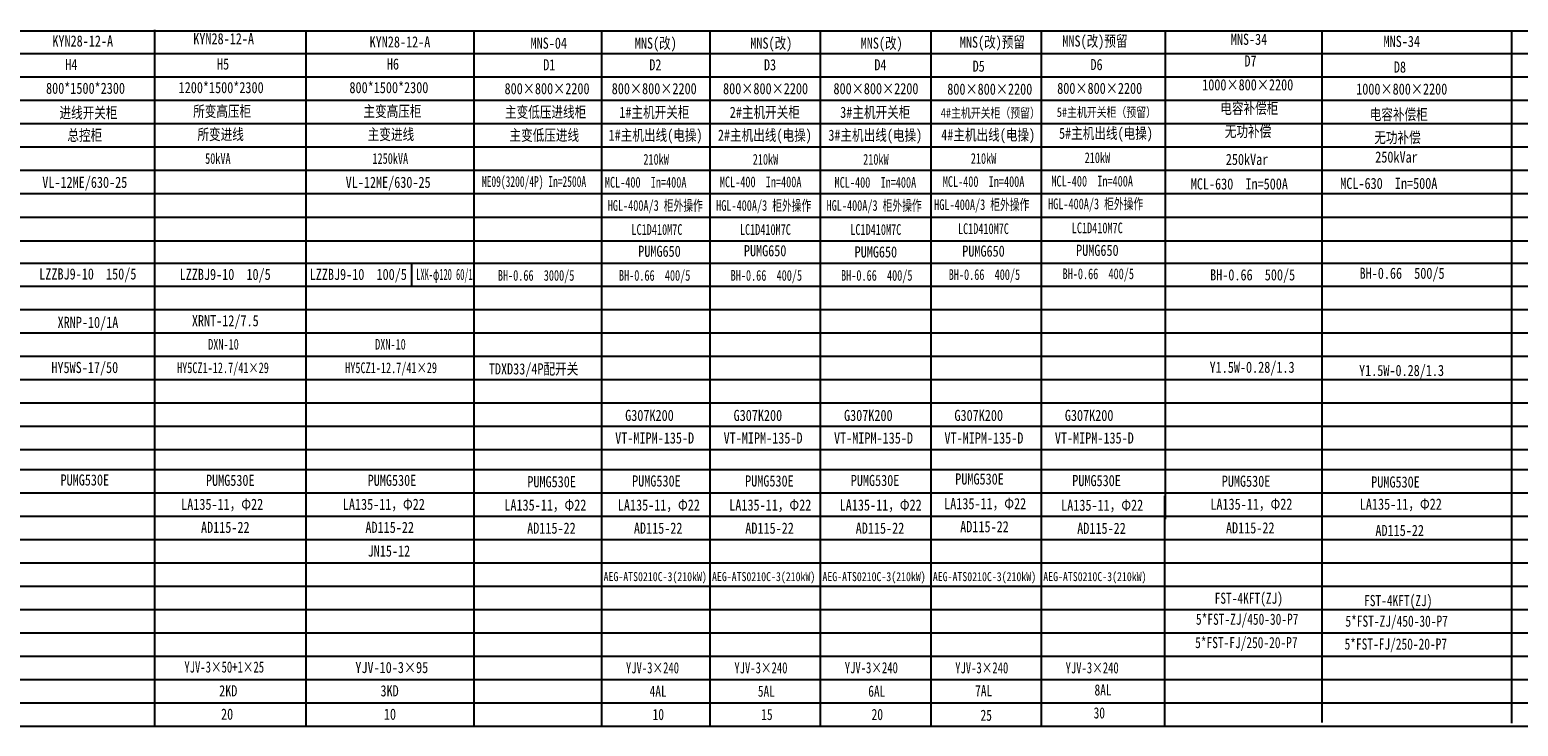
# Model space of a CAD drawing. Header units: millimetres. Extents: x 99955 to 321880, y 78800 to 170196.
# Tile 3 of 26: x 132834 to 151658, y 103030 to 111839. Entities that reach past the tile are written whole.
import ezdxf

# ---------------------------------------------------------------- set-up
doc = ezdxf.new("R2010")
doc.units = ezdxf.units.MM

msp = doc.modelspace()

# ---------------------------------------------------------------- linework, layer by layer
for p, q in [((125160, 111825.8), (143908.8, 111825.8)), ((134410, 111838.9), (134410, 103030)), ((136325.2, 111834.5), (136325.2, 105655.7)), ((136325.2, 111834.5), (136325.2, 105655.7)), ((136325.2, 111834.5), (136325.2, 105655.7)), ((138448.7, 111834.5), (138448.7, 105655.7)), ((138448.7, 111834.5), (138448.7, 105655.7)), ((138448.7, 111834.5), (138448.7, 105655.7)), ((140063.6, 111824.5), (140063.6, 105645.7)), ((141434.9, 111824.5), (141434.9, 105645.7)), ((142831.3, 111824.5), (142831.3, 105645.7)), ((142831.3, 111824.5), (142831.3, 105645.7)), ((143908.8, 111825.8), (162623, 111825.8)), ((144227.6, 111824.5), (144227.6, 105645.7)), ((144227.6, 111824.5), (144227.6, 105645.7)), ((145623.9, 111824.5), (145623.9, 105645.7)), ((147195.1, 111827.6), (147195.1, 105648.7)), ((149176.4, 111824.5), (149176.4, 105694.4)), ((151575.1, 111814.5), (151575.1, 105684.4)), ((125200, 111539.4), (143908.8, 111539.4)), ((143908.8, 111539.4), (162623, 111539.4)), ((149176.4, 111283.1), (149176.4, 105694.4)), ((125180, 111244.3), (143908.8, 111244.3)), ((136325.2, 111244.4), (136325.2, 105655.7)), ((136325.2, 111244.4), (136325.2, 105655.7)), ((136325.2, 111244.4), (136325.2, 105655.7)), ((138448.7, 111244.4), (138448.7, 105655.7)), ((138448.7, 111244.4), (138448.7, 105655.7)), ((138448.7, 111244.4), (138448.7, 105655.7)), ((140063.6, 111234.4), (140063.6, 105645.7)), ((143908.8, 111244.3), (162623, 111244.3)), ((125190, 110949.3), (143908.8, 110949.3)), ((143908.8, 110949.3), (162623, 110949.3)), ((149176.4, 110701.6), (149176.4, 105694.4)), ((125170, 110654.2), (143908.8, 110654.2)), ((128056.6, 110654.2), (143908.8, 110654.2)), ((143908.8, 110654.2), (156762.7, 110654.2)), ((143908.8, 110654.2), (162623, 110654.2)), ((125190, 110359.2), (143908.8, 110359.2)), ((143908.8, 110359.2), (162623, 110359.2)), ((125180, 110064.1), (143908.8, 110064.1)), ((141434.9, 110062.8), (141434.9, 105645.7)), ((142831.3, 110062.8), (142831.3, 105645.7)), ((142831.3, 110062.8), (142831.3, 105645.7)), ((143908.8, 110064.1), (162623, 110064.1)), ((144227.6, 110062.8), (144227.6, 105645.7)), ((144227.6, 110062.8), (144227.6, 105645.7)), ((145623.9, 110062.8), (145623.9, 105645.7)), ((149176.4, 110111.5), (149176.4, 105694.4)), ((125210, 109769.1), (143908.8, 109769.1)), ((128056.6, 109769.1), (143908.8, 109769.1)), ((143908.8, 109769.1), (162623, 109769.1)), ((143908.8, 109769.1), (162623, 109769.1)), ((125160, 109469.7), (143908.8, 109469.7)), ((143908.8, 109469.7), (162623, 109469.7)), ((125180, 109170.4), (143908.8, 109170.4)), ((143908.8, 109170.4), (162623, 109170.4)), ((125180, 108888.2), (143908.8, 108888.2)), ((137660.9, 108896.9), (137660.9, 108606.2)), ((137660.9, 108896.9), (137660.9, 108606.2)), ((137660.9, 108896.9), (137660.9, 108606.2)), ((143908.8, 108888.2), (162623, 108888.2)), ((125180, 108597.5), (143908.8, 108597.5)), ((143908.8, 108597.5), (162623, 108597.5)), ((125180, 108302.4), (143908.8, 108302.4)), ((143908.8, 108302.4), (162623, 108302.4)), ((125180, 108007.4), (143908.8, 108007.4)), ((143908.8, 108007.4), (162623, 108007.4)), ((125180, 107712.3), (143908.8, 107712.3)), ((143908.8, 107712.3), (162623, 107712.3)), ((125180, 107417.3), (143908.8, 107417.3)), ((128056.6, 107417.3), (143908.8, 107417.3)), ((143908.8, 107417.3), (162623, 107417.3)), ((125180, 107122.2), (143908.8, 107122.2)), ((143908.8, 107122.2), (162623, 107122.2)), ((125180, 106827.2), (143908.8, 106827.2)), ((143908.8, 106827.2), (162623, 106827.2)), ((125180, 106532.1), (143908.8, 106532.1)), ((143908.8, 106532.1), (162623, 106532.1)), ((125180, 106276.9), (143908.8, 106276.9)), ((143908.8, 106276.9), (162623, 106276.9)), ((125180, 105981.8), (143908.8, 105981.8)), ((143908.8, 105981.8), (162623, 105981.8)), ((147185.1, 105944.2), (147185.1, 103038.7)), ((147185.1, 105944.2), (147185.1, 104173.9)), ((125180, 105686.7), (143908.8, 105686.7)), ((125180, 105686.7), (143908.8, 105686.7)), ((136325.2, 105695.5), (136325.2, 103630.1)), ((136325.2, 105695.5), (136325.2, 103630.1)), ((136325.2, 105695.5), (136325.2, 103040)), ((136325.2, 105695.5), (136325.2, 103925.2)), ((136325.2, 105695.5), (136325.2, 103925.2)), ((136325.2, 105695.5), (136325.2, 103925.2)), ((138448.7, 105695.5), (138448.7, 103630.1)), ((138448.7, 105695.5), (138448.7, 103630.1)), ((138448.7, 105695.5), (138448.7, 103040)), ((138448.7, 105695.5), (138448.7, 103925.2)), ((138448.7, 105695.5), (138448.7, 103925.2)), ((138448.7, 105695.5), (138448.7, 103925.2)), ((140063.6, 105685.5), (140063.6, 103030)), ((140063.6, 105685.5), (140063.6, 103915.2)), ((141434.9, 105685.5), (141434.9, 103030)), ((141434.9, 105685.5), (141434.9, 103915.2)), ((142831.3, 105685.5), (142831.3, 103030)), ((142831.3, 105685.5), (142831.3, 103915.2)), ((142831.3, 105685.5), (142831.3, 103030)), ((142831.3, 105685.5), (142831.3, 103915.2)), ((143908.8, 105686.7), (156762.7, 105686.7)), ((143908.8, 105686.7), (162623, 105686.7)), ((144227.6, 105685.5), (144227.6, 103030)), ((144227.6, 105685.5), (144227.6, 103915.2)), ((144227.6, 105685.5), (144227.6, 103030)), ((144227.6, 105685.5), (144227.6, 103915.2)), ((145623.9, 105685.5), (145623.9, 103030)), ((145623.9, 105685.5), (145623.9, 103915.2)), ((149176.4, 105734.2), (149176.4, 103668.8)), ((149176.4, 105734.2), (149176.4, 103078.7)), ((149176.4, 105734.2), (149176.4, 103963.9)), ((149176.4, 105734.2), (149176.4, 103963.9)), ((151575.1, 105724.2), (151575.1, 103068.7)), ((151575.1, 105724.2), (151575.1, 103953.9)), ((125180, 105391.7), (143908.8, 105391.7)), ((125180, 105391.7), (143908.8, 105391.7)), ((143908.8, 105391.7), (156762.7, 105391.7)), ((143908.8, 105391.7), (162623, 105391.7)), ((125180, 105096.6), (143908.8, 105096.6)), ((125180, 105096.6), (143908.8, 105096.6)), ((143908.8, 105096.6), (156762.7, 105096.6)), ((143908.8, 105096.6), (162623, 105096.6)), ((125180, 104801.6), (143908.8, 104801.6)), ((125180, 104801.6), (143908.8, 104801.6)), ((143908.8, 104801.6), (156762.7, 104801.6)), ((143908.8, 104801.6), (162623, 104801.6)), ((125180, 104506.5), (143908.8, 104506.5)), ((125180, 104506.5), (143908.8, 104506.5)), ((143908.8, 104506.5), (156762.7, 104506.5)), ((143908.8, 104506.5), (162623, 104506.5)), ((125180, 104211.5), (143908.8, 104211.5)), ((128056.6, 104211.5), (143908.8, 104211.5)), ((143908.8, 104211.5), (156762.7, 104211.5)), ((143908.8, 104211.5), (162623, 104211.5)), ((125180, 103916.5), (143908.8, 103916.5)), ((143908.8, 103916.5), (162623, 103916.5)), ((125180, 103621.4), (143908.8, 103621.4)), ((143908.8, 103621.4), (162623, 103621.4)), ((125190, 103326.3), (143908.8, 103326.3)), ((143908.8, 103326.3), (162623, 103326.3)), ((125170, 103031.3), (143908.8, 103031.3)), ((143908.8, 103031.3), (162623.6, 103030))]:
    msp.add_line(p, q)

# ---------------------------------------------------------------- texts
for s, height, width, p in [('KYN28-12-A', 141.08, 0.8, (133120, 111626.1)), ('KYN28-12-A', 141.08, 0.8, (134902.1, 111654.8)), ('KYN28-12-A', 141.08, 0.8, (137132.1, 111614.8)), ('MNS-04', 141.08, 0.8, (139167.3, 111599.3)), ('MNS(改) ', 141.08, 0.8, (140486.2, 111599.3)), ('MNS(改)', 141.08, 0.8, (141946.5, 111599.3)), ('MNS(改)', 141.08, 0.8, (143342.8, 111599.3)), ('MNS-34', 141.08, 0.8, (148023.2, 111648)), ('MNS-34', 141.08, 0.8, (149954.8, 111621.7)), ('H4', 141.08, 0.8, (133283.2, 111329.8)), ('H5', 141.08, 0.8, (135201.8, 111335.4)), ('H6', 141.08, 0.8, (137350.3, 111335.4)), ('D1', 141.08, 0.8, (139328.1, 111325.4)), ('D2', 141.08, 0.8, (140669, 111325.4)), ('D3', 141.08, 0.8, (142119.1, 111325.4)), ('D4', 141.08, 0.8, (143515.4, 111325.4)), ('D5', 141.08, 0.8, (144758.3, 111308.5)), ('D6', 141.08, 0.8, (146248.3, 111328.5)), ('D7', 141.08, 0.8, (148195.5, 111374.1)), ('D8', 141.08, 0.8, (150085.5, 111296.8)), ('800*1500*2300', 141.077, 0.8, (133040, 111028.5)), ('1200*1500*2300', 141.077, 0.8, (134716.9, 111037.2)), ('800*1500*2300', 141.077, 0.8, (136876.9, 111037.2)), ('800×800×2200', 141.077, 0.8, (138838.7, 111024)), ('800×800×2200', 141.077, 0.8, (140193.9, 111024)), ('800×800×2200', 141.077, 0.8, (141602, 111024)), ('800×800×2200', 141.077, 0.8, (142998.3, 111024)), ('800×800×2200', 141.077, 0.8, (144437.6, 111017.8)), ('800×800×2200', 141.077, 0.8, (145827.6, 111027.8)), ('1000×800×2200', 141.077, 0.8, (147661.3, 111072.7)), ('1000×800×2200', 141.077, 0.8, (149609.2, 111018.7)), ('进线开关柜', 141.08, 0.8, (133210, 110719.2)), ('所变高压柜', 141.08, 0.8, (134900.4, 110737.7)), ('主变高压柜', 141.08, 0.8, (137054.3, 110737.7)), ('主变低压进线柜', 141.08, 0.8, (138844.5, 110727.7)), ('1#主机开关柜 ', 141.08, 0.8, (140290.4, 110724.7)), ('2#主机开关柜 ', 141.08, 0.8, (141686.7, 110724.7)), ('3#主机开关柜 ', 141.08, 0.8, (143083.1, 110724.7)), ('5#主机开关柜（预留）', 120, 0.8, (145822.4, 110735.9)), ('电容补偿柜', 141.08, 0.8, (147890.1, 110774.4)), ('4#主机开关柜（预留）', 120, 0.8, (144355.1, 110727)), ('电容补偿柜', 141.08, 0.8, (149780.1, 110697.1)), ('总控柜', 141.08, 0.8, (133310, 110434.5)), ('所变进线', 141.08, 0.8, (134954.4, 110445.1)), ('主变进线', 141.08, 0.8, (137108.3, 110445.1)), ('主变低压进线', 141.08, 0.8, (138900.9, 110435.1)), ('1#主机出线(电操)', 141.08, 0.8, (140154.7, 110435.1)), ('2#主机出线(电操)', 141.08, 0.8, (141536.9, 110435.1)), ('3#主机出线(电操)', 141.08, 0.8, (142933.2, 110435.1)), ('4#主机出线(电操)', 141.08, 0.8, (144360.8, 110439.3)), ('5#主机出线(电操)', 141.08, 0.8, (145850.8, 110459.3)), ('无功补偿', 141.08, 0.8, (147947.6, 110483)), ('无功补偿', 141.08, 0.8, (149837.6, 110405.7)), ('250kVar', 141.08, 0.8, (149849.9, 110158.7)), ('50kVA', 135.43, 0.7, (135051.8, 110142.9)), ('1250kVA', 135.43, 0.7, (137167.8, 110142.9)), ('210kW', 135.43, 0.7, (140594.3, 110132.9)), ('210kW', 135.43, 0.7, (141977.5, 110132.9)), ('210kW', 135.43, 0.7, (143373.8, 110132.9)), ('210kW', 135.43, 0.7, (144735, 110143.4)), ('210kW', 135.43, 0.7, (146175, 110153.4)), ('250kVar', 141.08, 0.8, (147959.9, 110128.7)), ('VL-12ME/630-25', 141.077, 0.8, (132992.5, 109839.2)), ('VL-12ME/630-25', 141.077, 0.8, (136829, 109839.2)), ('MCL-630  In=500A', 141.077, 0.8, (147517.2, 109818.7)), ('MCL-630  In=500A', 141.077, 0.8, (149407.2, 109825.1)), ('HGL-400A/3 柜外操作', 135.434, 0.7, (140143.7, 109548.9)), ('HGL-400A/3 柜外操作', 135.434, 0.7, (141515, 109548.9)), ('HGL-400A/3 柜外操作', 135.434, 0.7, (142911.3, 109548.9)), ('HGL-400A/3 柜外操作', 135.434, 0.7, (144272.5, 109559.4)), ('HGL-400A/3 柜外操作', 135.434, 0.7, (145712.5, 109569.4)), ('LC1D410M7C', 135.43, 0.7, (140443.4, 109244.7)), ('LC1D410M7C', 135.43, 0.7, (141814.8, 109244.7)), ('LC1D410M7C', 135.43, 0.7, (143211.1, 109244.7)), ('LC1D410M7C', 135.43, 0.7, (144572.2, 109255.2)), ('LC1D410M7C', 135.43, 0.7, (146012.2, 109265.2)), ('PUMG650', 141.08, 0.8, (140529.5, 108967)), ('PUMG650', 141.08, 0.8, (141865.6, 108973.7)), ('PUMG650', 141.08, 0.8, (143265.8, 108958.6)), ('PUMG650', 141.08, 0.8, (144626.9, 108969)), ('PUMG650', 141.08, 0.8, (146066.9, 108979)), ('LZZBJ9-10  10/5', 141.077, 0.8, (134729.7, 108674.5)), ('  LXK-φ120 60/1', 141.077, 0.5, (137616.8, 108674.2)), ('BH-0.66  3000/5', 135.434, 0.7, (138754.1, 108664.5)), ('BH-0.66  400/5', 135.434, 0.7, (140285.3, 108664.5)), ('BH-0.66  400/5', 135.434, 0.7, (141698.3, 108664.5)), ('BH-0.66  400/5', 135.434, 0.7, (143094.7, 108664.5)), ('BH-0.66  400/5', 135.434, 0.7, (144455.8, 108674.9)), ('BH-0.66  400/5', 135.434, 0.7, (145895.8, 108684.9)), ('BH-0.66  500/5', 141.077, 0.8, (147761.8, 108668.7)), ('BH-0.66  500/5', 141.077, 0.8, (149651.8, 108688.7)), ('XRNT-12/7.5', 141.077, 0.8, (134884.6, 108088.4)), ('XRNP-10/1A', 141.08, 0.8, (133186.1, 108068.1)), ('DXN-10', 135.43, 0.7, (135090.5, 107793.8)), ('DXN-10', 135.43, 0.7, (137202.3, 107793.8)), ('HY5WS-17/50', 141.077, 0.8, (133107.7, 107496.9)), ('HY5CZ1-12.7/41×29', 135.434, 0.7, (134696.9, 107496.1)), ('HY5CZ1-12.7/41×29', 135.434, 0.7, (136823.3, 107496.1)), ('TDXD33/4P配开关', 141.077, 0.8, (138640.2, 107479.4)), ('Y1.5W-0.28/1.3', 141.077, 0.8, (147755.1, 107500)), ('Y1.5W-0.28/1.3', 141.077, 0.8, (149645.1, 107459.7)), ('G307K200', 141.08, 0.8, (140364.1, 106891)), ('G307K200', 141.08, 0.8, (141735.4, 106891)), ('G307K200', 141.08, 0.8, (143131.8, 106891)), ('G307K200', 141.08, 0.8, (144528.1, 106891)), ('G307K200', 141.08, 0.8, (145924.5, 106891)), ('VT-MIPM-135-D', 141.077, 0.8, (140237.6, 106605.2)), ('VT-MIPM-135-D', 141.077, 0.8, (141609, 106605.2)), ('VT-MIPM-135-D', 141.077, 0.8, (143005.3, 106605.2)), ('VT-MIPM-135-D', 141.077, 0.8, (144401.7, 106605.2)), ('VT-MIPM-135-D', 141.077, 0.8, (145798, 106605.2)), ('PUMG530E', 141.08, 0.8, (133222.8, 106074.5)), ('PUMG530E', 141.08, 0.8, (135062.9, 106070.2)), ('PUMG530E', 141.08, 0.8, (137107.6, 106070.2)), ('PUMG530E', 141.08, 0.8, (139126.6, 106052.1)), ('PUMG530E', 141.08, 0.8, (140451.7, 106061.7)), ('PUMG530E', 141.08, 0.8, (141880.8, 106061.7)), ('PUMG530E', 141.08, 0.8, (143217, 106068.4)), ('PUMG530E', 141.08, 0.8, (144538.3, 106086.7)), ('PUMG530E', 141.08, 0.8, (146018.3, 106066.7)), ('PUMG530E', 141.08, 0.8, (147908.8, 106058.7)), ('PUMG530E', 141.08, 0.8, (149798.8, 106048.7)), ('LA135-11，Φ22', 141.077, 0.8, (134748.5, 105766.8)), ('LA135-11，Φ22', 141.077, 0.8, (136793.2, 105766.8)), ('LA135-11，Φ22', 141.077, 0.8, (138835.8, 105756.8)), ('LA135-11，Φ22', 141.077, 0.8, (140271.1, 105756.8)), ('LA135-11，Φ22', 141.077, 0.8, (141680, 105756.8)), ('LA135-11，Φ22', 141.077, 0.8, (143076.4, 105756.8)), ('LA135-11，Φ22', 141.077, 0.8, (144397.6, 105775.1)), ('LA135-11，Φ22', 141.077, 0.8, (145877.6, 105755.1)), ('LA135-11，Φ22', 141.077, 0.8, (147764.5, 105768.7)), ('LA135-11，Φ22', 141.077, 0.8, (149654.5, 105768.7)), ('AD115-22', 141.08, 0.8, (134999.8, 105474.8)), ('AD115-22', 141.08, 0.8, (137079, 105474.8)), ('AD115-22', 141.08, 0.8, (139124.4, 105464.8)), ('AD115-22', 141.08, 0.8, (140474.2, 105464.8)), ('AD115-22', 141.08, 0.8, (141883.1, 105464.8)), ('AD115-22', 141.08, 0.8, (143279.4, 105464.8)), ('AD115-22', 141.08, 0.8, (144600.7, 105483.1)), ('AD115-22', 141.08, 0.8, (146080.7, 105463.1)), ('AD115-22', 141.08, 0.8, (147961.9, 105468.7)), ('AD115-22', 141.08, 0.8, (149851.9, 105436.2)), ('JN15-12', 141.08, 0.8, (137107.3, 105175.5)), ('AEG-ATS0210C-3(210kW)', 114.273, 0.8, (140091, 104865.2)), ('AEG-ATS0210C-3(210kW)', 114.273, 0.8, (141462.3, 104865.2)), ('AEG-ATS0210C-3(210kW)', 114.273, 0.8, (142858.6, 104865.2)), ('AEG-ATS0210C-3(210kW)', 114.273, 0.8, (144255, 104865.2)), ('AEG-ATS0210C-3(210kW)', 114.273, 0.8, (145651.3, 104865.2)), ('FST-4KFT(ZJ)', 141.077, 0.75, (147819, 104578.7)), ('FST-4KFT(ZJ)', 141.077, 0.75, (149709, 104549)), ('5*FST-ZJ/450-30-P7', 141.077, 0.75, (147582.5, 104312.9)), ('5*FST-ZJ/450-30-P7', 141.077, 0.75, (149472.5, 104288.7)), ('5*FST-FJ/250-20-P7', 141.077, 0.75, (147572.2, 104017.5)), ('5*FST-FJ/250-20-P7', 141.077, 0.75, (149462.2, 103998.7)), ('YJV-3×50+1×25', 141.077, 0.7, (134789.5, 103708.6)), ('YJV-10-3×95', 141.077, 0.8, (136951.7, 103702.5)), ('2KD', 141.08, 0.8, (135229, 103407.4)), ('3KD', 141.08, 0.8, (137269.4, 103407.4)), ('4AL', 141.08, 0.75, (140673.2, 103403.5)), ('5AL', 141.08, 0.75, (142041.7, 103403.5)), ('6AL', 141.08, 0.75, (143438, 103403.5)), ('7AL', 141.08, 0.75, (144789.6, 103409.1)), ('8AL', 141.08, 0.75, (146299.6, 103419.1)), ('20', 141.08, 0.8, (135252.9, 103112.4)), ('10', 141.08, 0.8, (137312.7, 103112.4)), ('10', 141.08, 0.75, (140711.2, 103108.5)), ('15', 141.08, 0.75, (142084.5, 103108.5)), ('20', 141.08, 0.75, (143480.8, 103108.5)), ('25', 141.08, 0.75, (144858.1, 103098.4)), ('30', 141.08, 0.75, (146288.1, 103128.4))]:
    msp.add_text(s, height=height, dxfattribs=dict(width=width)).set_placement(p)
at = {"color": 1}
for s, height, width, p in [('MNS(改)预留', 141.08, 0.8, (144596.4, 111612.3)), ('MNS(改)预留', 141.08, 0.8, (145892.8, 111625.4)), ('ME09(3200/4P) In=2500A', 135.434, 0.65, (138552.9, 109851.8)), ('LZZBJ9-10  150/5', 141.077, 0.8, (132954.1, 108680)), ('LZZBJ9-10  100/5', 141.077, 0.8, (136374.6, 108674.5)), ('YJV-3×240', 141.08, 0.7, (140373.4, 103698.6)), ('YJV-3×240', 141.08, 0.7, (141744.8, 103698.6)), ('YJV-3×240', 141.08, 0.7, (143141.1, 103699.9)), ('YJV-3×240', 141.08, 0.7, (144537.4, 103698.6)), ('YJV-3×240', 141.08, 0.7, (145933.8, 103698.6))]:
    msp.add_text(s, height=height, dxfattribs=dict(at, width=width)).set_placement(p)
at = {"color": 4, "width": 0.7}
for p in [(140107.3, 109842.3), (141561.6, 109847.5), (143012.5, 109841.2), (144380.7, 109851.4), (145754, 109856.6)]:
    msp.add_text('MCL-400  In=400A', height=135.434, dxfattribs=at).set_placement(p)

doc.saveas('drawing.dxf')
